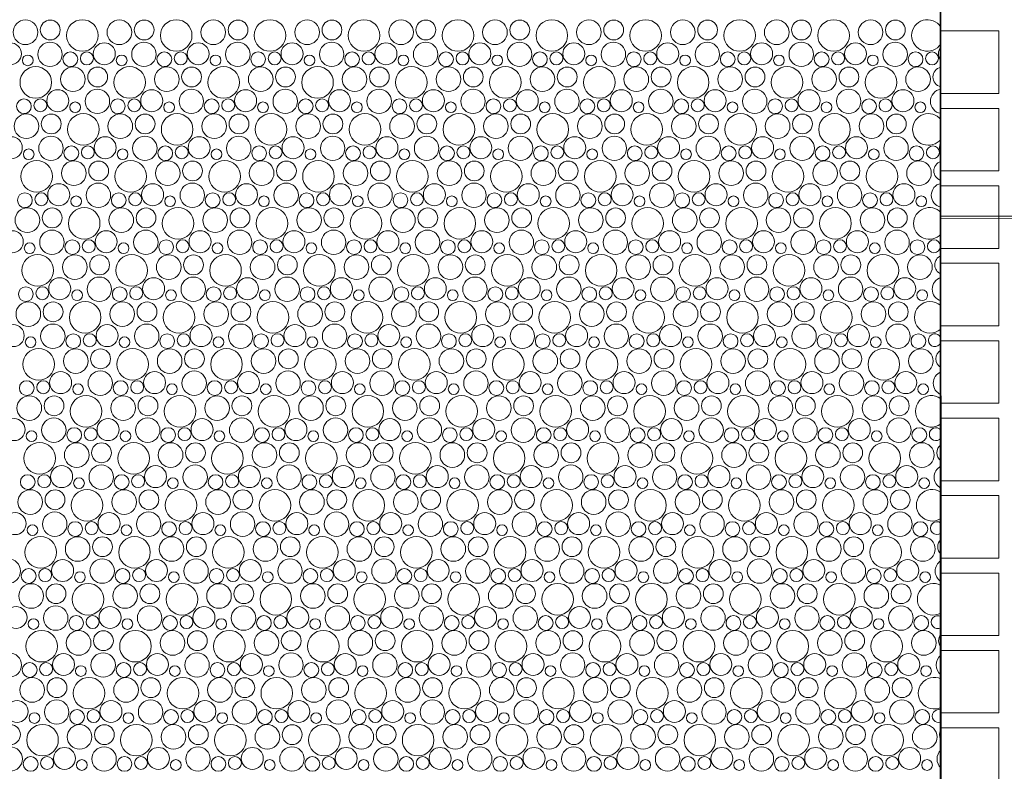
# Model space of a CAD drawing. Header units: metres. Extents: x -167 to 262, y -186 to 508.
# Tile 169 of 256: x 63.1 to 66.91, y 22.85 to 25.77. Entities that reach past the tile are written whole.
import ezdxf
from ezdxf.enums import TextEntityAlignment as Align

# ---------------------------------------------------------------- set-up
doc = ezdxf.new("R2010")
doc.units = ezdxf.units.M
doc.header["$MEASUREMENT"] = 0
doc.layers.add('60 Auffüllung', color=7, linetype='Continuous')
doc.layers.add('60 Stellplätze', color=7, linetype='Continuous')
doc.styles.add('ERSTELLTER_STIL_2', font='arial.ttf')

# ---------------------------------------------------------------- blocks, each defined once
blk = doc.blocks.new('*X54', base_point=(27236.1321, 33357.279))
at = {"layer": '60 Auffüllung', "color": 7, "linetype": 'Continuous', "lineweight": 18, "true_color": 0xefefef}
for centre, radius in [((63.1194, 25.7162), 0.0477), ((63.2154, 25.7251), 0.0384), ((63.3395, 25.7038), 0.0612), ((63.4831, 25.7162), 0.0477), ((63.5791, 25.7251), 0.0384), ((63.7032, 25.7038), 0.0612), ((63.8468, 25.7162), 0.0477), ((63.9428, 25.7251), 0.0384), ((64.0669, 25.7038), 0.0612), ((64.2105, 25.7162), 0.0477), ((64.3065, 25.7251), 0.0384), ((64.4306, 25.7038), 0.0612), ((64.5742, 25.7162), 0.0477), ((64.6702, 25.7251), 0.0384), ((64.7943, 25.7038), 0.0612), ((64.9379, 25.7162), 0.0477), ((65.0339, 25.7251), 0.0384), ((65.1581, 25.7038), 0.0612), ((65.3016, 25.7162), 0.0477), ((65.3977, 25.7251), 0.0384), ((65.5218, 25.7038), 0.0612), ((65.6653, 25.7162), 0.0477), ((65.7614, 25.7251), 0.0384), ((65.8855, 25.7038), 0.0612), ((66.029, 25.7162), 0.0477), ((66.1251, 25.7251), 0.0384), ((66.2492, 25.7038), 0.0612), ((66.3927, 25.7162), 0.0477), ((66.4888, 25.7251), 0.0384), ((63.0609, 25.6329), 0.0426), ((63.2144, 25.6307), 0.0473), ((63.4246, 25.6329), 0.0426), ((63.5781, 25.6307), 0.0473), ((63.7883, 25.6329), 0.0426), ((63.9418, 25.6307), 0.0473), ((64.152, 25.6329), 0.0426), ((64.3055, 25.6307), 0.0473), ((64.5157, 25.6329), 0.0426), ((64.6692, 25.6307), 0.0473), ((64.8794, 25.6329), 0.0426), ((65.0329, 25.6307), 0.0473), ((65.2432, 25.6329), 0.0426), ((65.3966, 25.6307), 0.0473), ((65.6069, 25.6329), 0.0426), ((65.7603, 25.6307), 0.0473), ((65.9706, 25.6329), 0.0426), ((66.124, 25.6307), 0.0473), ((66.3343, 25.6329), 0.0426), ((66.4878, 25.6307), 0.0473), ((63.1283, 25.6074), 0.0207), ((63.2934, 25.6116), 0.0286), ((63.3572, 25.6151), 0.0251), ((63.492, 25.6074), 0.0207), ((63.6571, 25.6116), 0.0286), ((63.721, 25.6151), 0.0251), ((63.8557, 25.6074), 0.0207), ((64.0208, 25.6116), 0.0286), ((64.0847, 25.6151), 0.0251), ((64.2194, 25.6074), 0.0207), ((64.3845, 25.6116), 0.0286), ((64.4484, 25.6151), 0.0251), ((64.5831, 25.6074), 0.0207), ((64.7482, 25.6116), 0.0286), ((64.8121, 25.6151), 0.0251), ((64.9468, 25.6074), 0.0207), ((65.112, 25.6116), 0.0286), ((65.1758, 25.6151), 0.0251), ((65.3105, 25.6074), 0.0207), ((65.4757, 25.6116), 0.0286), ((65.5395, 25.6151), 0.0251), ((65.6742, 25.6074), 0.0207), ((65.8394, 25.6116), 0.0286), ((65.9032, 25.6151), 0.0251), ((66.0379, 25.6074), 0.0207), ((66.2031, 25.6116), 0.0286), ((66.2669, 25.6151), 0.0251), ((66.4017, 25.6074), 0.0207), ((66.5668, 25.6116), 0.0286), ((66.6306, 25.6151), 0.0251), ((63.1595, 25.5218), 0.0612), ((63.3031, 25.5343), 0.0477), ((63.3991, 25.5431), 0.0384), ((63.5232, 25.5218), 0.0612), ((63.6668, 25.5343), 0.0477), ((63.7628, 25.5431), 0.0384), ((63.8869, 25.5218), 0.0612), ((64.0305, 25.5343), 0.0477), ((64.1265, 25.5431), 0.0384), ((64.2506, 25.5218), 0.0612), ((64.3942, 25.5343), 0.0477), ((64.4902, 25.5431), 0.0384), ((64.6143, 25.5218), 0.0612), ((64.7579, 25.5343), 0.0477), ((64.8539, 25.5431), 0.0384), ((64.9781, 25.5218), 0.0612), ((65.1216, 25.5343), 0.0477), ((65.2177, 25.5431), 0.0384), ((65.3418, 25.5218), 0.0612), ((65.4853, 25.5343), 0.0477), ((65.5814, 25.5431), 0.0384), ((65.7055, 25.5218), 0.0612), ((65.849, 25.5343), 0.0477), ((65.9451, 25.5431), 0.0384), ((66.0692, 25.5218), 0.0612), ((66.2127, 25.5343), 0.0477), ((66.3088, 25.5431), 0.0384), ((66.4329, 25.5218), 0.0612), ((66.5764, 25.5343), 0.0477), ((63.2446, 25.4509), 0.0426), ((63.3981, 25.4487), 0.0473), ((63.6083, 25.4509), 0.0426), ((63.7618, 25.4487), 0.0473), ((63.972, 25.4509), 0.0426), ((64.1255, 25.4487), 0.0473), ((64.3357, 25.4509), 0.0426), ((64.4892, 25.4487), 0.0473), ((64.6994, 25.4509), 0.0426), ((64.8529, 25.4487), 0.0473), ((65.0632, 25.4509), 0.0426), ((65.2166, 25.4487), 0.0473), ((65.4269, 25.4509), 0.0426), ((65.5803, 25.4487), 0.0473), ((65.7906, 25.4509), 0.0426), ((65.944, 25.4487), 0.0473), ((66.1543, 25.4509), 0.0426), ((66.3078, 25.4487), 0.0473), ((66.518, 25.4509), 0.0426), ((63.1134, 25.4296), 0.0286), ((63.1772, 25.4331), 0.0251), ((63.312, 25.4255), 0.0207), ((63.4771, 25.4296), 0.0286), ((63.541, 25.4331), 0.0251), ((63.6757, 25.4255), 0.0207), ((63.8408, 25.4296), 0.0286), ((63.9047, 25.4331), 0.0251), ((64.0394, 25.4255), 0.0207), ((64.2045, 25.4296), 0.0286), ((64.2684, 25.4331), 0.0251), ((64.4031, 25.4255), 0.0207), ((64.5682, 25.4296), 0.0286), ((64.6321, 25.4331), 0.0251), ((64.7668, 25.4255), 0.0207), ((64.932, 25.4296), 0.0286), ((64.9958, 25.4331), 0.0251), ((65.1305, 25.4255), 0.0207), ((65.2957, 25.4296), 0.0286), ((65.3595, 25.4331), 0.0251), ((65.4942, 25.4255), 0.0207), ((65.6594, 25.4296), 0.0286), ((65.7232, 25.4331), 0.0251), ((65.8579, 25.4255), 0.0207), ((66.0231, 25.4296), 0.0286), ((66.0869, 25.4331), 0.0251), ((66.2217, 25.4255), 0.0207), ((66.3868, 25.4296), 0.0286), ((66.4506, 25.4331), 0.0251), ((66.5854, 25.4255), 0.0207), ((63.1231, 25.3523), 0.0477), ((63.2191, 25.3611), 0.0384), ((63.3432, 25.3398), 0.0612), ((63.4868, 25.3523), 0.0477), ((63.5828, 25.3611), 0.0384), ((63.7069, 25.3398), 0.0612), ((63.8505, 25.3523), 0.0477), ((63.9465, 25.3611), 0.0384), ((64.0706, 25.3398), 0.0612), ((64.2142, 25.3523), 0.0477), ((64.3102, 25.3611), 0.0384), ((64.4343, 25.3398), 0.0612), ((64.5779, 25.3523), 0.0477), ((64.6739, 25.3611), 0.0384), ((64.7981, 25.3398), 0.0612), ((64.9416, 25.3523), 0.0477), ((65.0377, 25.3611), 0.0384), ((65.1618, 25.3398), 0.0612), ((65.3053, 25.3523), 0.0477), ((65.4014, 25.3611), 0.0384), ((65.5255, 25.3398), 0.0612), ((65.669, 25.3523), 0.0477), ((65.7651, 25.3611), 0.0384), ((65.8892, 25.3398), 0.0612), ((66.0327, 25.3523), 0.0477), ((66.1288, 25.3611), 0.0384), ((66.2529, 25.3398), 0.0612), ((66.3964, 25.3523), 0.0477), ((66.4925, 25.3611), 0.0384), ((63.0646, 25.2689), 0.0426), ((63.2181, 25.2667), 0.0473), ((63.4283, 25.2689), 0.0426), ((63.5818, 25.2667), 0.0473), ((63.792, 25.2689), 0.0426), ((63.9455, 25.2667), 0.0473), ((64.1557, 25.2689), 0.0426), ((64.3092, 25.2667), 0.0473), ((64.5194, 25.2689), 0.0426), ((64.6729, 25.2667), 0.0473), ((64.8832, 25.2689), 0.0426), ((65.0366, 25.2667), 0.0473), ((65.2469, 25.2689), 0.0426), ((65.4003, 25.2667), 0.0473), ((65.6106, 25.2689), 0.0426), ((65.764, 25.2667), 0.0473), ((65.9743, 25.2689), 0.0426), ((66.1278, 25.2667), 0.0473), ((66.338, 25.2689), 0.0426), ((66.4915, 25.2667), 0.0473), ((63.132, 25.2435), 0.0207), ((63.2971, 25.2476), 0.0286), ((63.361, 25.2511), 0.0251), ((63.4957, 25.2435), 0.0207), ((63.6608, 25.2476), 0.0286), ((63.7247, 25.2511), 0.0251), ((63.8594, 25.2435), 0.0207), ((64.0245, 25.2476), 0.0286), ((64.0884, 25.2511), 0.0251), ((64.2231, 25.2435), 0.0207), ((64.3882, 25.2476), 0.0286), ((64.4521, 25.2511), 0.0251), ((64.5868, 25.2435), 0.0207), ((64.752, 25.2476), 0.0286), ((64.8158, 25.2511), 0.0251), ((64.9505, 25.2435), 0.0207), ((65.1157, 25.2476), 0.0286), ((65.1795, 25.2511), 0.0251), ((65.3142, 25.2435), 0.0207), ((65.4794, 25.2476), 0.0286), ((65.5432, 25.2511), 0.0251), ((65.6779, 25.2435), 0.0207), ((65.8431, 25.2476), 0.0286), ((65.9069, 25.2511), 0.0251), ((66.0417, 25.2435), 0.0207), ((66.2068, 25.2476), 0.0286), ((66.2706, 25.2511), 0.0251), ((66.4054, 25.2435), 0.0207), ((66.5705, 25.2476), 0.0286), ((66.6343, 25.2511), 0.0251), ((63.1632, 25.1578), 0.0612), ((63.3068, 25.1703), 0.0477), ((63.4028, 25.1791), 0.0384), ((63.5269, 25.1578), 0.0612), ((63.6705, 25.1703), 0.0477), ((63.7665, 25.1791), 0.0384), ((63.8906, 25.1578), 0.0612), ((64.0342, 25.1703), 0.0477), ((64.1302, 25.1791), 0.0384), ((64.2543, 25.1578), 0.0612), ((64.3979, 25.1703), 0.0477), ((64.4939, 25.1791), 0.0384), ((64.6181, 25.1578), 0.0612), ((64.7616, 25.1703), 0.0477), ((64.8577, 25.1791), 0.0384), ((64.9818, 25.1578), 0.0612), ((65.1253, 25.1703), 0.0477), ((65.2214, 25.1791), 0.0384), ((65.3455, 25.1578), 0.0612), ((65.489, 25.1703), 0.0477), ((65.5851, 25.1791), 0.0384), ((65.7092, 25.1578), 0.0612), ((65.8527, 25.1703), 0.0477), ((65.9488, 25.1791), 0.0384), ((66.0729, 25.1578), 0.0612), ((66.2164, 25.1703), 0.0477), ((66.3125, 25.1791), 0.0384), ((66.4366, 25.1578), 0.0612), ((66.5802, 25.1703), 0.0477), ((63.4018, 25.0847), 0.0473), ((63.7655, 25.0847), 0.0473), ((64.1292, 25.0847), 0.0473), ((64.4929, 25.0847), 0.0473), ((64.8566, 25.0847), 0.0473), ((65.2203, 25.0847), 0.0473), ((65.584, 25.0847), 0.0473), ((65.9478, 25.0847), 0.0473), ((66.3115, 25.0847), 0.0473), ((63.1171, 25.0656), 0.0286), ((63.181, 25.0692), 0.0251), ((63.2483, 25.0869), 0.0426), ((63.4808, 25.0656), 0.0286), ((63.5447, 25.0692), 0.0251), ((63.612, 25.0869), 0.0426), ((63.8445, 25.0656), 0.0286), ((63.9084, 25.0692), 0.0251), ((63.9757, 25.0869), 0.0426), ((64.2082, 25.0656), 0.0286), ((64.2721, 25.0692), 0.0251), ((64.3394, 25.0869), 0.0426), ((64.572, 25.0656), 0.0286), ((64.6358, 25.0692), 0.0251), ((64.7032, 25.0869), 0.0426), ((64.9357, 25.0656), 0.0286), ((64.9995, 25.0692), 0.0251), ((65.0669, 25.0869), 0.0426), ((65.2994, 25.0656), 0.0286), ((65.3632, 25.0692), 0.0251), ((65.4306, 25.0869), 0.0426), ((65.6631, 25.0656), 0.0286), ((65.7269, 25.0692), 0.0251), ((65.7943, 25.0869), 0.0426), ((66.0268, 25.0656), 0.0286), ((66.0906, 25.0692), 0.0251), ((66.158, 25.0869), 0.0426), ((66.3905, 25.0656), 0.0286), ((66.4543, 25.0692), 0.0251), ((66.5217, 25.0869), 0.0426), ((63.3157, 25.0615), 0.0207), ((63.6794, 25.0615), 0.0207), ((64.0431, 25.0615), 0.0207), ((64.4068, 25.0615), 0.0207), ((64.7705, 25.0615), 0.0207), ((65.1342, 25.0615), 0.0207), ((65.4979, 25.0615), 0.0207), ((65.8617, 25.0615), 0.0207), ((66.2254, 25.0615), 0.0207), ((66.5891, 25.0615), 0.0207), ((63.1268, 24.9883), 0.0477), ((63.2228, 24.9971), 0.0384), ((63.3469, 24.9758), 0.0612), ((63.4905, 24.9883), 0.0477), ((63.5865, 24.9971), 0.0384), ((63.7106, 24.9758), 0.0612), ((63.8542, 24.9883), 0.0477), ((63.9502, 24.9971), 0.0384), ((64.0743, 24.9758), 0.0612), ((64.2179, 24.9883), 0.0477), ((64.3139, 24.9971), 0.0384), ((64.4381, 24.9758), 0.0612), ((64.5816, 24.9883), 0.0477), ((64.6777, 24.9971), 0.0384), ((64.8018, 24.9758), 0.0612), ((64.9453, 24.9883), 0.0477), ((65.0414, 24.9971), 0.0384), ((65.1655, 24.9758), 0.0612), ((65.309, 24.9883), 0.0477), ((65.4051, 24.9971), 0.0384), ((65.5292, 24.9758), 0.0612), ((65.6727, 24.9883), 0.0477), ((65.7688, 24.9971), 0.0384), ((65.8929, 24.9758), 0.0612), ((66.0364, 24.9883), 0.0477), ((66.1325, 24.9971), 0.0384), ((66.2566, 24.9758), 0.0612), ((66.4002, 24.9883), 0.0477), ((66.4962, 24.9971), 0.0384), ((63.0683, 24.9049), 0.0426), ((63.2218, 24.9027), 0.0473), ((63.432, 24.9049), 0.0426), ((63.5855, 24.9027), 0.0473), ((63.7957, 24.9049), 0.0426), ((63.9492, 24.9027), 0.0473), ((64.1594, 24.9049), 0.0426), ((64.3129, 24.9027), 0.0473), ((64.5232, 24.9049), 0.0426), ((64.6766, 24.9027), 0.0473), ((64.8869, 24.9049), 0.0426), ((65.0403, 24.9027), 0.0473), ((65.2506, 24.9049), 0.0426), ((65.404, 24.9027), 0.0473), ((65.6143, 24.9049), 0.0426), ((65.7678, 24.9027), 0.0473), ((65.978, 24.9049), 0.0426), ((66.1315, 24.9027), 0.0473), ((66.3417, 24.9049), 0.0426), ((66.4952, 24.9027), 0.0473), ((63.3008, 24.8836), 0.0286), ((63.3647, 24.8872), 0.0251), ((63.6645, 24.8836), 0.0286), ((63.7284, 24.8872), 0.0251), ((64.0282, 24.8836), 0.0286), ((64.0921, 24.8872), 0.0251), ((64.392, 24.8836), 0.0286), ((64.4558, 24.8872), 0.0251), ((64.7557, 24.8836), 0.0286), ((64.8195, 24.8872), 0.0251), ((65.1194, 24.8836), 0.0286), ((65.1832, 24.8872), 0.0251), ((65.4831, 24.8836), 0.0286), ((65.5469, 24.8872), 0.0251), ((65.8468, 24.8836), 0.0286), ((65.9106, 24.8872), 0.0251), ((66.2105, 24.8836), 0.0286), ((66.2743, 24.8872), 0.0251), ((66.5742, 24.8836), 0.0286), ((66.638, 24.8872), 0.0251), ((63.1357, 24.8795), 0.0207), ((63.4994, 24.8795), 0.0207), ((63.8631, 24.8795), 0.0207), ((64.2268, 24.8795), 0.0207), ((64.5905, 24.8795), 0.0207), ((64.9542, 24.8795), 0.0207), ((65.3179, 24.8795), 0.0207), ((65.6817, 24.8795), 0.0207), ((66.0454, 24.8795), 0.0207), ((66.4091, 24.8795), 0.0207), ((63.1669, 24.7938), 0.0612), ((63.3105, 24.8063), 0.0477), ((63.4065, 24.8151), 0.0384), ((63.5306, 24.7938), 0.0612), ((63.6742, 24.8063), 0.0477), ((63.7702, 24.8151), 0.0384), ((63.8943, 24.7938), 0.0612), ((64.0379, 24.8063), 0.0477), ((64.1339, 24.8151), 0.0384), ((64.2581, 24.7938), 0.0612), ((64.4016, 24.8063), 0.0477), ((64.4977, 24.8151), 0.0384), ((64.6218, 24.7938), 0.0612), ((64.7653, 24.8063), 0.0477), ((64.8614, 24.8151), 0.0384), ((64.9855, 24.7938), 0.0612), ((65.129, 24.8063), 0.0477), ((65.2251, 24.8151), 0.0384), ((65.3492, 24.7938), 0.0612), ((65.4927, 24.8063), 0.0477), ((65.5888, 24.8151), 0.0384), ((65.7129, 24.7938), 0.0612), ((65.8564, 24.8063), 0.0477), ((65.9525, 24.8151), 0.0384), ((66.0766, 24.7938), 0.0612), ((66.2202, 24.8063), 0.0477), ((66.3162, 24.8151), 0.0384), ((66.4403, 24.7938), 0.0612), ((66.5839, 24.8063), 0.0477), ((63.252, 24.7229), 0.0426), ((63.4055, 24.7207), 0.0473), ((63.6157, 24.7229), 0.0426), ((63.7692, 24.7207), 0.0473), ((63.9794, 24.7229), 0.0426), ((64.1329, 24.7207), 0.0473), ((64.3432, 24.7229), 0.0426), ((64.4966, 24.7207), 0.0473), ((64.7069, 24.7229), 0.0426), ((64.8603, 24.7207), 0.0473), ((65.0706, 24.7229), 0.0426), ((65.224, 24.7207), 0.0473), ((65.4343, 24.7229), 0.0426), ((65.5878, 24.7207), 0.0473), ((65.798, 24.7229), 0.0426), ((65.9515, 24.7207), 0.0473), ((66.1617, 24.7229), 0.0426), ((66.3152, 24.7207), 0.0473), ((66.5254, 24.7229), 0.0426), ((63.1208, 24.7016), 0.0286), ((63.1847, 24.7052), 0.0251), ((63.3194, 24.6975), 0.0207), ((63.4845, 24.7016), 0.0286), ((63.5484, 24.7052), 0.0251), ((63.6831, 24.6975), 0.0207), ((63.8482, 24.7016), 0.0286), ((63.9121, 24.7052), 0.0251), ((64.0468, 24.6975), 0.0207), ((64.212, 24.7016), 0.0286), ((64.2758, 24.7052), 0.0251), ((64.4105, 24.6975), 0.0207), ((64.5757, 24.7016), 0.0286), ((64.6395, 24.7052), 0.0251), ((64.7742, 24.6975), 0.0207), ((64.9394, 24.7016), 0.0286), ((65.0032, 24.7052), 0.0251), ((65.1379, 24.6975), 0.0207), ((65.3031, 24.7016), 0.0286), ((65.3669, 24.7052), 0.0251), ((65.5017, 24.6975), 0.0207), ((65.6668, 24.7016), 0.0286), ((65.7306, 24.7052), 0.0251), ((65.8654, 24.6975), 0.0207), ((66.0305, 24.7016), 0.0286), ((66.0943, 24.7052), 0.0251), ((66.2291, 24.6975), 0.0207), ((66.3942, 24.7016), 0.0286), ((66.458, 24.7052), 0.0251), ((66.5928, 24.6975), 0.0207), ((63.1305, 24.6243), 0.0477), ((63.2265, 24.6331), 0.0384), ((63.3506, 24.6118), 0.0612), ((63.4942, 24.6243), 0.0477), ((63.5902, 24.6331), 0.0384), ((63.7143, 24.6118), 0.0612), ((63.8579, 24.6243), 0.0477), ((63.9539, 24.6331), 0.0384), ((64.0781, 24.6118), 0.0612), ((64.2216, 24.6243), 0.0477), ((64.3177, 24.6331), 0.0384), ((64.4418, 24.6118), 0.0612), ((64.5853, 24.6243), 0.0477), ((64.6814, 24.6331), 0.0384), ((64.8055, 24.6118), 0.0612), ((64.949, 24.6243), 0.0477), ((65.0451, 24.6331), 0.0384), ((65.1692, 24.6118), 0.0612), ((65.3127, 24.6243), 0.0477), ((65.4088, 24.6331), 0.0384), ((65.5329, 24.6118), 0.0612), ((65.6764, 24.6243), 0.0477), ((65.7725, 24.6331), 0.0384), ((65.8966, 24.6118), 0.0612), ((66.0402, 24.6243), 0.0477), ((66.1362, 24.6331), 0.0384), ((66.2603, 24.6118), 0.0612), ((66.4039, 24.6243), 0.0477), ((66.4999, 24.6331), 0.0384), ((63.072, 24.5409), 0.0426), ((63.2255, 24.5387), 0.0473), ((63.4357, 24.5409), 0.0426), ((63.5892, 24.5387), 0.0473), ((63.7994, 24.5409), 0.0426), ((63.9529, 24.5387), 0.0473), ((64.1632, 24.5409), 0.0426), ((64.3166, 24.5387), 0.0473), ((64.5269, 24.5409), 0.0426), ((64.6803, 24.5387), 0.0473), ((64.8906, 24.5409), 0.0426), ((65.044, 24.5387), 0.0473), ((65.2543, 24.5409), 0.0426), ((65.4078, 24.5387), 0.0473), ((65.618, 24.5409), 0.0426), ((65.7715, 24.5387), 0.0473), ((65.9817, 24.5409), 0.0426), ((66.1352, 24.5387), 0.0473), ((66.3454, 24.5409), 0.0426), ((66.4989, 24.5387), 0.0473), ((63.1394, 24.5155), 0.0207), ((63.3045, 24.5196), 0.0286), ((63.3684, 24.5232), 0.0251), ((63.5031, 24.5155), 0.0207), ((63.6682, 24.5196), 0.0286), ((63.7321, 24.5232), 0.0251), ((63.8668, 24.5155), 0.0207), ((64.032, 24.5196), 0.0286), ((64.0958, 24.5232), 0.0251), ((64.2305, 24.5155), 0.0207), ((64.3957, 24.5196), 0.0286), ((64.4595, 24.5232), 0.0251), ((64.5942, 24.5155), 0.0207), ((64.7594, 24.5196), 0.0286), ((64.8232, 24.5232), 0.0251), ((64.9579, 24.5155), 0.0207), ((65.1231, 24.5196), 0.0286), ((65.1869, 24.5232), 0.0251), ((65.3217, 24.5155), 0.0207), ((65.4868, 24.5196), 0.0286), ((65.5506, 24.5232), 0.0251), ((65.6854, 24.5155), 0.0207), ((65.8505, 24.5196), 0.0286), ((65.9143, 24.5232), 0.0251), ((66.0491, 24.5155), 0.0207), ((66.2142, 24.5196), 0.0286), ((66.278, 24.5232), 0.0251), ((66.4128, 24.5155), 0.0207), ((66.5779, 24.5196), 0.0286), ((63.1706, 24.4298), 0.0612), ((63.3142, 24.4423), 0.0477), ((63.4102, 24.4511), 0.0384), ((63.5343, 24.4298), 0.0612), ((63.6779, 24.4423), 0.0477), ((63.7739, 24.4511), 0.0384), ((63.8981, 24.4298), 0.0612), ((64.0416, 24.4423), 0.0477), ((64.1377, 24.4511), 0.0384), ((64.2618, 24.4298), 0.0612), ((64.4053, 24.4423), 0.0477), ((64.5014, 24.4511), 0.0384), ((64.6255, 24.4298), 0.0612), ((64.769, 24.4423), 0.0477), ((64.8651, 24.4511), 0.0384), ((64.9892, 24.4298), 0.0612), ((65.1327, 24.4423), 0.0477), ((65.2288, 24.4511), 0.0384), ((65.3529, 24.4298), 0.0612), ((65.4964, 24.4423), 0.0477), ((65.5925, 24.4511), 0.0384), ((65.7166, 24.4298), 0.0612), ((65.8602, 24.4423), 0.0477), ((65.9562, 24.4511), 0.0384), ((66.0803, 24.4298), 0.0612), ((66.2239, 24.4423), 0.0477), ((66.3199, 24.4511), 0.0384), ((66.444, 24.4298), 0.0612), ((66.5876, 24.4423), 0.0477), ((63.2557, 24.3589), 0.0426), ((63.4092, 24.3567), 0.0473), ((63.6194, 24.3589), 0.0426), ((63.7729, 24.3567), 0.0473), ((63.9832, 24.3589), 0.0426), ((64.1366, 24.3567), 0.0473), ((64.3469, 24.3589), 0.0426), ((64.5003, 24.3567), 0.0473), ((64.7106, 24.3589), 0.0426), ((64.864, 24.3567), 0.0473), ((65.0743, 24.3589), 0.0426), ((65.2278, 24.3567), 0.0473), ((65.438, 24.3589), 0.0426), ((65.5915, 24.3567), 0.0473), ((65.8017, 24.3589), 0.0426), ((65.9552, 24.3567), 0.0473), ((66.1654, 24.3589), 0.0426), ((66.3189, 24.3567), 0.0473), ((66.5291, 24.3589), 0.0426), ((63.1245, 24.3376), 0.0286), ((63.1884, 24.3412), 0.0251), ((63.3231, 24.3335), 0.0207), ((63.4882, 24.3376), 0.0286), ((63.5521, 24.3412), 0.0251), ((63.6868, 24.3335), 0.0207), ((63.852, 24.3376), 0.0286), ((63.9158, 24.3412), 0.0251), ((64.0505, 24.3335), 0.0207), ((64.2157, 24.3376), 0.0286), ((64.2795, 24.3412), 0.0251), ((64.4142, 24.3335), 0.0207), ((64.5794, 24.3376), 0.0286), ((64.6432, 24.3412), 0.0251), ((64.7779, 24.3335), 0.0207), ((64.9431, 24.3376), 0.0286), ((65.0069, 24.3412), 0.0251), ((65.1417, 24.3335), 0.0207), ((65.3068, 24.3376), 0.0286), ((65.3706, 24.3412), 0.0251), ((65.5054, 24.3335), 0.0207), ((65.6705, 24.3376), 0.0286), ((65.7343, 24.3412), 0.0251), ((65.8691, 24.3335), 0.0207), ((66.0342, 24.3376), 0.0286), ((66.098, 24.3412), 0.0251), ((66.2328, 24.3335), 0.0207), ((66.3979, 24.3376), 0.0286), ((66.4617, 24.3412), 0.0251), ((66.5965, 24.3335), 0.0207), ((63.1342, 24.2603), 0.0477), ((63.2302, 24.2691), 0.0384), ((63.3543, 24.2478), 0.0612), ((63.4979, 24.2603), 0.0477), ((63.5939, 24.2691), 0.0384), ((63.7181, 24.2478), 0.0612), ((63.8616, 24.2603), 0.0477), ((63.9577, 24.2691), 0.0384), ((64.0818, 24.2478), 0.0612), ((64.2253, 24.2603), 0.0477), ((64.3214, 24.2691), 0.0384), ((64.4455, 24.2478), 0.0612), ((64.589, 24.2603), 0.0477), ((64.6851, 24.2691), 0.0384), ((64.8092, 24.2478), 0.0612), ((64.9527, 24.2603), 0.0477), ((65.0488, 24.2691), 0.0384), ((65.1729, 24.2478), 0.0612), ((65.3164, 24.2603), 0.0477), ((65.4125, 24.2691), 0.0384), ((65.5366, 24.2478), 0.0612), ((65.6802, 24.2603), 0.0477), ((65.7762, 24.2691), 0.0384), ((65.9003, 24.2478), 0.0612), ((66.0439, 24.2603), 0.0477), ((66.1399, 24.2691), 0.0384), ((66.264, 24.2478), 0.0612), ((66.4076, 24.2603), 0.0477), ((66.5036, 24.2691), 0.0384), ((63.0757, 24.1769), 0.0426), ((63.2292, 24.1747), 0.0473), ((63.4394, 24.1769), 0.0426), ((63.5929, 24.1747), 0.0473), ((63.8032, 24.1769), 0.0426), ((63.9566, 24.1747), 0.0473), ((64.1669, 24.1769), 0.0426), ((64.3203, 24.1747), 0.0473), ((64.5306, 24.1769), 0.0426), ((64.684, 24.1747), 0.0473), ((64.8943, 24.1769), 0.0426), ((65.0478, 24.1747), 0.0473), ((65.258, 24.1769), 0.0426), ((65.4115, 24.1747), 0.0473), ((65.6217, 24.1769), 0.0426), ((65.7752, 24.1747), 0.0473), ((65.9854, 24.1769), 0.0426), ((66.1389, 24.1747), 0.0473), ((66.3491, 24.1769), 0.0426), ((66.5026, 24.1747), 0.0473), ((63.3082, 24.1556), 0.0286), ((63.3721, 24.1592), 0.0251), ((63.672, 24.1556), 0.0286), ((63.7358, 24.1592), 0.0251), ((64.0357, 24.1556), 0.0286), ((64.0995, 24.1592), 0.0251), ((64.3994, 24.1556), 0.0286), ((64.4632, 24.1592), 0.0251), ((64.7631, 24.1556), 0.0286), ((64.8269, 24.1592), 0.0251), ((65.1268, 24.1556), 0.0286), ((65.1906, 24.1592), 0.0251), ((65.4905, 24.1556), 0.0286), ((65.5543, 24.1592), 0.0251), ((65.8542, 24.1556), 0.0286), ((65.918, 24.1592), 0.0251), ((66.2179, 24.1556), 0.0286), ((66.2817, 24.1592), 0.0251), ((66.5816, 24.1556), 0.0286), ((63.1431, 24.1515), 0.0207), ((63.5068, 24.1515), 0.0207), ((63.8705, 24.1515), 0.0207), ((64.2342, 24.1515), 0.0207), ((64.5979, 24.1515), 0.0207), ((64.9617, 24.1515), 0.0207), ((65.3254, 24.1515), 0.0207), ((65.6891, 24.1515), 0.0207), ((66.0528, 24.1515), 0.0207), ((66.4165, 24.1515), 0.0207), ((63.1743, 24.0658), 0.0612), ((63.3179, 24.0783), 0.0477), ((63.4139, 24.0871), 0.0384), ((63.5381, 24.0658), 0.0612), ((63.6816, 24.0783), 0.0477), ((63.7777, 24.0871), 0.0384), ((63.9018, 24.0658), 0.0612), ((64.0453, 24.0783), 0.0477), ((64.1414, 24.0871), 0.0384), ((64.2655, 24.0658), 0.0612), ((64.409, 24.0783), 0.0477), ((64.5051, 24.0871), 0.0384), ((64.6292, 24.0658), 0.0612), ((64.7727, 24.0783), 0.0477), ((64.8688, 24.0871), 0.0384), ((64.9929, 24.0658), 0.0612), ((65.1364, 24.0783), 0.0477), ((65.2325, 24.0871), 0.0384), ((65.3566, 24.0658), 0.0612), ((65.5002, 24.0783), 0.0477), ((65.5962, 24.0871), 0.0384), ((65.7203, 24.0658), 0.0612), ((65.8639, 24.0783), 0.0477), ((65.9599, 24.0871), 0.0384), ((66.084, 24.0658), 0.0612), ((66.2276, 24.0783), 0.0477), ((66.3236, 24.0871), 0.0384), ((66.4477, 24.0658), 0.0612), ((66.5913, 24.0783), 0.0477), ((63.2594, 23.9949), 0.0426), ((63.4129, 23.9927), 0.0473), ((63.6232, 23.9949), 0.0426), ((63.7766, 23.9927), 0.0473), ((63.9869, 23.9949), 0.0426), ((64.1403, 23.9927), 0.0473), ((64.3506, 23.9949), 0.0426), ((64.504, 23.9927), 0.0473), ((64.7143, 23.9949), 0.0426), ((64.8678, 23.9927), 0.0473), ((65.078, 23.9949), 0.0426), ((65.2315, 23.9927), 0.0473), ((65.4417, 23.9949), 0.0426), ((65.5952, 23.9927), 0.0473), ((65.8054, 23.9949), 0.0426), ((65.9589, 23.9927), 0.0473), ((66.1691, 23.9949), 0.0426), ((66.3226, 23.9927), 0.0473), ((66.5328, 23.9949), 0.0426), ((63.1282, 23.9736), 0.0286), ((63.1921, 23.9772), 0.0251), ((63.3268, 23.9695), 0.0207), ((63.492, 23.9736), 0.0286), ((63.5558, 23.9772), 0.0251), ((63.6905, 23.9695), 0.0207), ((63.8557, 23.9736), 0.0286), ((63.9195, 23.9772), 0.0251), ((64.0542, 23.9695), 0.0207), ((64.2194, 23.9736), 0.0286), ((64.2832, 23.9772), 0.0251), ((64.4179, 23.9695), 0.0207), ((64.5831, 23.9736), 0.0286), ((64.6469, 23.9772), 0.0251), ((64.7817, 23.9695), 0.0207), ((64.9468, 23.9736), 0.0286), ((65.0106, 23.9772), 0.0251), ((65.1454, 23.9695), 0.0207), ((65.3105, 23.9736), 0.0286), ((65.3743, 23.9772), 0.0251), ((65.5091, 23.9695), 0.0207), ((65.6742, 23.9736), 0.0286), ((65.738, 23.9772), 0.0251), ((65.8728, 23.9695), 0.0207), ((66.0379, 23.9736), 0.0286), ((66.1017, 23.9772), 0.0251), ((66.2365, 23.9695), 0.0207), ((66.4016, 23.9736), 0.0286), ((66.4654, 23.9772), 0.0251), ((66.6002, 23.9695), 0.0207), ((63.1379, 23.8963), 0.0477), ((63.2339, 23.9051), 0.0384), ((63.3581, 23.8838), 0.0612), ((63.5016, 23.8963), 0.0477), ((63.5977, 23.9051), 0.0384), ((63.7218, 23.8838), 0.0612), ((63.8653, 23.8963), 0.0477), ((63.9614, 23.9051), 0.0384), ((64.0855, 23.8838), 0.0612), ((64.229, 23.8963), 0.0477), ((64.3251, 23.9051), 0.0384), ((64.4492, 23.8838), 0.0612), ((64.5927, 23.8963), 0.0477), ((64.6888, 23.9051), 0.0384), ((64.8129, 23.8838), 0.0612), ((64.9564, 23.8963), 0.0477), ((65.0525, 23.9051), 0.0384), ((65.1766, 23.8838), 0.0612), ((65.3202, 23.8963), 0.0477), ((65.4162, 23.9051), 0.0384), ((65.5403, 23.8838), 0.0612), ((65.6839, 23.8963), 0.0477), ((65.7799, 23.9051), 0.0384), ((65.904, 23.8838), 0.0612), ((66.0476, 23.8963), 0.0477), ((66.1436, 23.9051), 0.0384), ((66.2677, 23.8838), 0.0612), ((66.4113, 23.8963), 0.0477), ((66.5073, 23.9051), 0.0384), ((63.0794, 23.8129), 0.0426), ((63.2329, 23.8107), 0.0473), ((63.4432, 23.8129), 0.0426), ((63.5966, 23.8107), 0.0473), ((63.8069, 23.8129), 0.0426), ((63.9603, 23.8107), 0.0473), ((64.1706, 23.8129), 0.0426), ((64.324, 23.8107), 0.0473), ((64.5343, 23.8129), 0.0426), ((64.6878, 23.8107), 0.0473), ((64.898, 23.8129), 0.0426), ((65.0515, 23.8107), 0.0473), ((65.2617, 23.8129), 0.0426), ((65.4152, 23.8107), 0.0473), ((65.6254, 23.8129), 0.0426), ((65.7789, 23.8107), 0.0473), ((65.9891, 23.8129), 0.0426), ((66.1426, 23.8107), 0.0473), ((66.3528, 23.8129), 0.0426), ((66.5063, 23.8107), 0.0473), ((63.1468, 23.7875), 0.0207), ((63.312, 23.7916), 0.0286), ((63.3758, 23.7952), 0.0251), ((63.5105, 23.7875), 0.0207), ((63.6757, 23.7916), 0.0286), ((63.7395, 23.7952), 0.0251), ((63.8742, 23.7875), 0.0207), ((64.0394, 23.7916), 0.0286), ((64.1032, 23.7952), 0.0251), ((64.2379, 23.7875), 0.0207), ((64.4031, 23.7916), 0.0286), ((64.4669, 23.7952), 0.0251), ((64.6017, 23.7875), 0.0207), ((64.7668, 23.7916), 0.0286), ((64.8306, 23.7952), 0.0251), ((64.9654, 23.7875), 0.0207), ((65.1305, 23.7916), 0.0286), ((65.1943, 23.7952), 0.0251), ((65.3291, 23.7875), 0.0207), ((65.4942, 23.7916), 0.0286), ((65.558, 23.7952), 0.0251), ((65.6928, 23.7875), 0.0207), ((65.8579, 23.7916), 0.0286), ((65.9217, 23.7952), 0.0251), ((66.0565, 23.7875), 0.0207), ((66.2216, 23.7916), 0.0286), ((66.2854, 23.7952), 0.0251), ((66.4202, 23.7875), 0.0207), ((66.5853, 23.7916), 0.0286), ((63.1781, 23.7018), 0.0612), ((63.3216, 23.7143), 0.0477), ((63.4177, 23.7231), 0.0384), ((63.5418, 23.7018), 0.0612), ((63.6853, 23.7143), 0.0477), ((63.7814, 23.7231), 0.0384), ((63.9055, 23.7018), 0.0612), ((64.049, 23.7143), 0.0477), ((64.1451, 23.7231), 0.0384), ((64.2692, 23.7018), 0.0612), ((64.4127, 23.7143), 0.0477), ((64.5088, 23.7231), 0.0384), ((64.6329, 23.7018), 0.0612), ((64.7764, 23.7143), 0.0477), ((64.8725, 23.7231), 0.0384), ((64.9966, 23.7018), 0.0612), ((65.1402, 23.7143), 0.0477), ((65.2362, 23.7231), 0.0384), ((65.3603, 23.7018), 0.0612), ((65.5039, 23.7143), 0.0477), ((65.5999, 23.7231), 0.0384), ((65.724, 23.7018), 0.0612), ((65.8676, 23.7143), 0.0477), ((65.9636, 23.7231), 0.0384), ((66.0877, 23.7018), 0.0612), ((66.2313, 23.7143), 0.0477), ((66.3273, 23.7231), 0.0384), ((66.4514, 23.7018), 0.0612), ((66.595, 23.7143), 0.0477), ((63.0529, 23.6287), 0.0473), ((63.2632, 23.6309), 0.0426), ((63.4166, 23.6287), 0.0473), ((63.6269, 23.6309), 0.0426), ((63.7803, 23.6287), 0.0473), ((63.9906, 23.6309), 0.0426), ((64.144, 23.6287), 0.0473), ((64.3543, 23.6309), 0.0426), ((64.5078, 23.6287), 0.0473), ((64.718, 23.6309), 0.0426), ((64.8715, 23.6287), 0.0473), ((65.0817, 23.6309), 0.0426), ((65.2352, 23.6287), 0.0473), ((65.4454, 23.6309), 0.0426), ((65.5989, 23.6287), 0.0473), ((65.8091, 23.6309), 0.0426), ((65.9626, 23.6287), 0.0473), ((66.1728, 23.6309), 0.0426), ((66.3263, 23.6287), 0.0473), ((66.5365, 23.6309), 0.0426), ((63.132, 23.6096), 0.0286), ((63.1958, 23.6132), 0.0251), ((63.3305, 23.6055), 0.0207), ((63.4957, 23.6096), 0.0286), ((63.5595, 23.6132), 0.0251), ((63.6942, 23.6055), 0.0207), ((63.8594, 23.6096), 0.0286), ((63.9232, 23.6132), 0.0251), ((64.0579, 23.6055), 0.0207), ((64.2231, 23.6096), 0.0286), ((64.2869, 23.6132), 0.0251), ((64.4217, 23.6055), 0.0207), ((64.5868, 23.6096), 0.0286), ((64.6506, 23.6132), 0.0251), ((64.7854, 23.6055), 0.0207), ((64.9505, 23.6096), 0.0286), ((65.0143, 23.6132), 0.0251), ((65.1491, 23.6055), 0.0207), ((65.3142, 23.6096), 0.0286), ((65.378, 23.6132), 0.0251), ((65.5128, 23.6055), 0.0207), ((65.6779, 23.6096), 0.0286), ((65.7417, 23.6132), 0.0251), ((65.8765, 23.6055), 0.0207), ((66.0416, 23.6096), 0.0286), ((66.1054, 23.6132), 0.0251), ((66.2402, 23.6055), 0.0207), ((66.4053, 23.6096), 0.0286), ((66.4692, 23.6132), 0.0251), ((66.6039, 23.6055), 0.0207), ((63.1416, 23.5323), 0.0477), ((63.2377, 23.5411), 0.0384), ((63.3618, 23.5198), 0.0612), ((63.5053, 23.5323), 0.0477), ((63.6014, 23.5411), 0.0384), ((63.7255, 23.5198), 0.0612), ((63.869, 23.5323), 0.0477), ((63.9651, 23.5411), 0.0384), ((64.0892, 23.5198), 0.0612), ((64.2327, 23.5323), 0.0477), ((64.3288, 23.5411), 0.0384), ((64.4529, 23.5198), 0.0612), ((64.5964, 23.5323), 0.0477), ((64.6925, 23.5411), 0.0384), ((64.8166, 23.5198), 0.0612), ((64.9602, 23.5323), 0.0477), ((65.0562, 23.5411), 0.0384), ((65.1803, 23.5198), 0.0612), ((65.3239, 23.5323), 0.0477), ((65.4199, 23.5411), 0.0384), ((65.544, 23.5198), 0.0612), ((65.6876, 23.5323), 0.0477), ((65.7836, 23.5411), 0.0384), ((65.9077, 23.5198), 0.0612), ((66.0513, 23.5323), 0.0477), ((66.1473, 23.5411), 0.0384), ((66.2714, 23.5198), 0.0612), ((66.415, 23.5323), 0.0477), ((66.511, 23.5411), 0.0384), ((63.0832, 23.4489), 0.0426), ((63.2366, 23.4467), 0.0473), ((63.4469, 23.4489), 0.0426), ((63.6003, 23.4467), 0.0473), ((63.8106, 23.4489), 0.0426), ((63.964, 23.4467), 0.0473), ((64.1743, 23.4489), 0.0426), ((64.3278, 23.4467), 0.0473), ((64.538, 23.4489), 0.0426), ((64.6915, 23.4467), 0.0473), ((64.9017, 23.4489), 0.0426), ((65.0552, 23.4467), 0.0473), ((65.2654, 23.4489), 0.0426), ((65.4189, 23.4467), 0.0473), ((65.6291, 23.4489), 0.0426), ((65.7826, 23.4467), 0.0473), ((65.9928, 23.4489), 0.0426), ((66.1463, 23.4467), 0.0473), ((66.3565, 23.4489), 0.0426), ((66.51, 23.4467), 0.0473), ((63.3157, 23.4276), 0.0286), ((63.3795, 23.4312), 0.0251), ((63.6794, 23.4276), 0.0286), ((63.7432, 23.4312), 0.0251), ((64.0431, 23.4276), 0.0286), ((64.1069, 23.4312), 0.0251), ((64.4068, 23.4276), 0.0286), ((64.4706, 23.4312), 0.0251), ((64.7705, 23.4276), 0.0286), ((64.8343, 23.4312), 0.0251), ((65.1342, 23.4276), 0.0286), ((65.198, 23.4312), 0.0251), ((65.4979, 23.4276), 0.0286), ((65.5617, 23.4312), 0.0251), ((65.8616, 23.4276), 0.0286), ((65.9254, 23.4312), 0.0251), ((66.2253, 23.4276), 0.0286), ((66.2892, 23.4312), 0.0251), ((66.589, 23.4276), 0.0286), ((63.1505, 23.4235), 0.0207), ((63.5142, 23.4235), 0.0207), ((63.8779, 23.4235), 0.0207), ((64.2417, 23.4235), 0.0207), ((64.6054, 23.4235), 0.0207), ((64.9691, 23.4235), 0.0207), ((65.3328, 23.4235), 0.0207), ((65.6965, 23.4235), 0.0207), ((66.0602, 23.4235), 0.0207), ((66.4239, 23.4235), 0.0207), ((63.1818, 23.3378), 0.0612), ((63.3253, 23.3503), 0.0477), ((63.4214, 23.3591), 0.0384), ((63.5455, 23.3378), 0.0612), ((63.689, 23.3503), 0.0477), ((63.7851, 23.3591), 0.0384), ((63.9092, 23.3378), 0.0612), ((64.0527, 23.3503), 0.0477), ((64.1488, 23.3591), 0.0384), ((64.2729, 23.3378), 0.0612), ((64.4164, 23.3503), 0.0477), ((64.5125, 23.3591), 0.0384), ((64.6366, 23.3378), 0.0612), ((64.7802, 23.3503), 0.0477), ((64.8762, 23.3591), 0.0384), ((65.0003, 23.3378), 0.0612), ((65.1439, 23.3503), 0.0477), ((65.2399, 23.3591), 0.0384), ((65.364, 23.3378), 0.0612), ((65.5076, 23.3503), 0.0477), ((65.6036, 23.3591), 0.0384), ((65.7277, 23.3378), 0.0612), ((65.8713, 23.3503), 0.0477), ((65.9673, 23.3591), 0.0384), ((66.0914, 23.3378), 0.0612), ((66.235, 23.3503), 0.0477), ((66.331, 23.3591), 0.0384), ((66.4551, 23.3378), 0.0612), ((66.5987, 23.3503), 0.0477), ((63.0566, 23.2648), 0.0473), ((63.2669, 23.2669), 0.0426), ((63.4203, 23.2648), 0.0473), ((63.6306, 23.2669), 0.0426), ((63.784, 23.2648), 0.0473), ((63.9943, 23.2669), 0.0426), ((64.1478, 23.2648), 0.0473), ((64.358, 23.2669), 0.0426), ((64.5115, 23.2648), 0.0473), ((64.7217, 23.2669), 0.0426), ((64.8752, 23.2648), 0.0473), ((65.0854, 23.2669), 0.0426), ((65.2389, 23.2648), 0.0473), ((65.4491, 23.2669), 0.0426), ((65.6026, 23.2648), 0.0473), ((65.8128, 23.2669), 0.0426), ((65.9663, 23.2648), 0.0473), ((66.1765, 23.2669), 0.0426), ((66.33, 23.2648), 0.0473), ((66.5402, 23.2669), 0.0426), ((63.1357, 23.2456), 0.0286), ((63.1995, 23.2492), 0.0251), ((63.4994, 23.2456), 0.0286), ((63.5632, 23.2492), 0.0251), ((63.8631, 23.2456), 0.0286), ((63.9269, 23.2492), 0.0251), ((64.2268, 23.2456), 0.0286), ((64.2906, 23.2492), 0.0251), ((64.5905, 23.2456), 0.0286), ((64.6543, 23.2492), 0.0251), ((64.9542, 23.2456), 0.0286), ((65.018, 23.2492), 0.0251), ((65.3179, 23.2456), 0.0286), ((65.3817, 23.2492), 0.0251), ((65.6816, 23.2456), 0.0286), ((65.7454, 23.2492), 0.0251), ((66.0453, 23.2456), 0.0286), ((66.1092, 23.2492), 0.0251), ((66.409, 23.2456), 0.0286), ((66.4729, 23.2492), 0.0251), ((63.3342, 23.2415), 0.0207), ((63.6979, 23.2415), 0.0207), ((64.0617, 23.2415), 0.0207), ((64.4254, 23.2415), 0.0207), ((64.7891, 23.2415), 0.0207), ((65.1528, 23.2415), 0.0207), ((65.5165, 23.2415), 0.0207), ((65.8802, 23.2415), 0.0207), ((66.2439, 23.2415), 0.0207), ((66.6076, 23.2415), 0.0207), ((63.1453, 23.1683), 0.0477), ((63.2414, 23.1771), 0.0384), ((63.3655, 23.1558), 0.0612), ((63.509, 23.1683), 0.0477), ((63.6051, 23.1771), 0.0384), ((63.7292, 23.1558), 0.0612), ((63.8727, 23.1683), 0.0477), ((63.9688, 23.1771), 0.0384), ((64.0929, 23.1558), 0.0612), ((64.2364, 23.1683), 0.0477), ((64.3325, 23.1771), 0.0384), ((64.4566, 23.1558), 0.0612), ((64.6002, 23.1683), 0.0477), ((64.6962, 23.1771), 0.0384), ((64.8203, 23.1558), 0.0612), ((64.9639, 23.1683), 0.0477), ((65.0599, 23.1771), 0.0384), ((65.184, 23.1558), 0.0612), ((65.3276, 23.1683), 0.0477), ((65.4236, 23.1771), 0.0384), ((65.5477, 23.1558), 0.0612), ((65.6913, 23.1683), 0.0477), ((65.7873, 23.1771), 0.0384), ((65.9114, 23.1558), 0.0612), ((66.055, 23.1683), 0.0477), ((66.151, 23.1771), 0.0384), ((66.2751, 23.1558), 0.0612), ((66.4187, 23.1683), 0.0477), ((66.5147, 23.1771), 0.0384), ((63.0869, 23.0849), 0.0426), ((63.2403, 23.0828), 0.0473), ((63.4506, 23.0849), 0.0426), ((63.604, 23.0828), 0.0473), ((63.8143, 23.0849), 0.0426), ((63.9678, 23.0828), 0.0473), ((64.178, 23.0849), 0.0426), ((64.3315, 23.0828), 0.0473), ((64.5417, 23.0849), 0.0426), ((64.6952, 23.0828), 0.0473), ((64.9054, 23.0849), 0.0426), ((65.0589, 23.0828), 0.0473), ((65.2691, 23.0849), 0.0426), ((65.4226, 23.0828), 0.0473), ((65.6328, 23.0849), 0.0426), ((65.7863, 23.0828), 0.0473), ((65.9965, 23.0849), 0.0426), ((66.15, 23.0828), 0.0473), ((66.3602, 23.0849), 0.0426), ((66.5137, 23.0828), 0.0473), ((63.1542, 23.0595), 0.0207), ((63.3194, 23.0636), 0.0286), ((63.3832, 23.0672), 0.0251), ((63.5179, 23.0595), 0.0207), ((63.6831, 23.0636), 0.0286), ((63.7469, 23.0672), 0.0251), ((63.8817, 23.0595), 0.0207), ((64.0468, 23.0636), 0.0286), ((64.1106, 23.0672), 0.0251), ((64.2454, 23.0595), 0.0207), ((64.4105, 23.0636), 0.0286), ((64.4743, 23.0672), 0.0251), ((64.6091, 23.0595), 0.0207), ((64.7742, 23.0636), 0.0286), ((64.838, 23.0672), 0.0251), ((64.9728, 23.0595), 0.0207), ((65.1379, 23.0636), 0.0286), ((65.2017, 23.0672), 0.0251), ((65.3365, 23.0595), 0.0207), ((65.5016, 23.0636), 0.0286), ((65.5654, 23.0672), 0.0251), ((65.7002, 23.0595), 0.0207), ((65.8653, 23.0636), 0.0286), ((65.9292, 23.0672), 0.0251), ((66.0639, 23.0595), 0.0207), ((66.229, 23.0636), 0.0286), ((66.2929, 23.0672), 0.0251), ((66.4276, 23.0595), 0.0207), ((66.5927, 23.0636), 0.0286), ((63.1855, 22.9738), 0.0612), ((63.329, 22.9863), 0.0477), ((63.5492, 22.9738), 0.0612), ((63.6927, 22.9863), 0.0477), ((63.9129, 22.9738), 0.0612), ((64.0564, 22.9863), 0.0477), ((64.2766, 22.9738), 0.0612), ((64.4202, 22.9863), 0.0477), ((64.6403, 22.9738), 0.0612), ((64.7839, 22.9863), 0.0477), ((65.004, 22.9738), 0.0612), ((65.1476, 22.9863), 0.0477), ((65.3677, 22.9738), 0.0612), ((65.5113, 22.9863), 0.0477), ((65.7314, 22.9738), 0.0612), ((65.875, 22.9863), 0.0477), ((66.0951, 22.9738), 0.0612), ((66.2387, 22.9863), 0.0477), ((66.4588, 22.9738), 0.0612), ((66.6024, 22.9863), 0.0477), ((63.0614, 22.9951), 0.0384), ((63.4251, 22.9951), 0.0384), ((63.7888, 22.9951), 0.0384), ((64.1525, 22.9951), 0.0384), ((64.5162, 22.9951), 0.0384), ((64.8799, 22.9951), 0.0384), ((65.2436, 22.9951), 0.0384), ((65.6073, 22.9951), 0.0384), ((65.971, 22.9951), 0.0384), ((66.3347, 22.9951), 0.0384), ((63.0603, 22.9008), 0.0473), ((63.2706, 22.9029), 0.0426), ((63.424, 22.9008), 0.0473), ((63.6343, 22.9029), 0.0426), ((63.7878, 22.9008), 0.0473), ((63.998, 22.9029), 0.0426), ((64.1515, 22.9008), 0.0473), ((64.3617, 22.9029), 0.0426), ((64.5152, 22.9008), 0.0473), ((64.7254, 22.9029), 0.0426), ((64.8789, 22.9008), 0.0473), ((65.0891, 22.9029), 0.0426), ((65.2426, 22.9008), 0.0473), ((65.4528, 22.9029), 0.0426), ((65.6063, 22.9008), 0.0473), ((65.8165, 22.9029), 0.0426), ((65.97, 22.9008), 0.0473), ((66.1802, 22.9029), 0.0426), ((66.3337, 22.9008), 0.0473), ((66.5439, 22.9029), 0.0426), ((63.1394, 22.8817), 0.0286), ((63.2032, 22.8852), 0.0251), ((63.3379, 22.8775), 0.0207), ((63.5031, 22.8817), 0.0286), ((63.5669, 22.8852), 0.0251), ((63.7017, 22.8775), 0.0207), ((63.8668, 22.8817), 0.0286), ((63.9306, 22.8852), 0.0251), ((64.0654, 22.8775), 0.0207), ((64.2305, 22.8817), 0.0286), ((64.2943, 22.8852), 0.0251), ((64.4291, 22.8775), 0.0207), ((64.5942, 22.8817), 0.0286), ((64.658, 22.8852), 0.0251), ((64.7928, 22.8775), 0.0207), ((64.9579, 22.8817), 0.0286), ((65.0217, 22.8852), 0.0251), ((65.1565, 22.8775), 0.0207), ((65.3216, 22.8817), 0.0286), ((65.3854, 22.8852), 0.0251), ((65.5202, 22.8775), 0.0207), ((65.6853, 22.8817), 0.0286), ((65.7492, 22.8852), 0.0251), ((65.8839, 22.8775), 0.0207), ((66.049, 22.8817), 0.0286), ((66.1129, 22.8852), 0.0251), ((66.2476, 22.8775), 0.0207), ((66.4127, 22.8817), 0.0286), ((66.4766, 22.8852), 0.0251), ((66.6113, 22.8775), 0.0207)]:
    blk.add_circle(centre, radius, dxfattribs=at)
for centre, radius, start, end in [((66.6129, 25.7038), 0.0612, 32.2969, 327.7212), ((66.698, 25.6329), 0.0426, 141.602, 218.4161), ((66.6725, 25.5431), 0.0384, 101.782, 258.2361), ((66.6715, 25.4487), 0.0473, 98.263, 261.7551), ((66.6166, 25.3398), 0.0612, 38.2193, 321.7988), ((66.7017, 25.2689), 0.0426, 150.3976, 209.6205), ((66.6762, 25.1791), 0.0384, 107.4185, 252.5996), ((66.6752, 25.0847), 0.0473, 102.7601, 257.258), ((66.6203, 24.9758), 0.0612, 43.4472, 316.5709), ((66.7054, 24.9049), 0.0426, 162.7892, 197.2289), ((66.6799, 24.8151), 0.0384, 113.2353, 246.7829), ((66.6789, 24.7207), 0.0473, 107.3387, 252.6795), ((66.624, 24.6118), 0.0612, 48.2125, 311.8057), ((66.6417, 24.5232), 0.0251, 23.0014, 337.0167), ((66.6836, 24.4511), 0.0384, 119.3185, 240.6996), ((66.6826, 24.3567), 0.0473, 112.0347, 247.9834), ((66.6277, 24.2478), 0.0612, 52.6463, 307.3718), ((66.6454, 24.1592), 0.0251, 39.2055, 320.8127), ((66.6873, 24.0871), 0.0384, 125.7902, 234.228), ((66.6863, 23.9927), 0.0473, 116.8924, 243.1257), ((66.6314, 23.8838), 0.0612, 56.8319, 303.1863), ((66.6492, 23.7952), 0.0251, 51.0024, 309.0158), ((66.691, 23.7231), 0.0384, 132.8413, 227.1768), ((66.69, 23.6287), 0.0473, 121.9692, 238.049), ((66.6351, 23.5198), 0.0612, 60.826, 299.1921), ((66.6529, 23.4312), 0.0251, 61.0727, 298.9455), ((66.6947, 23.3591), 0.0384, 140.8157, 219.2024), ((66.6937, 23.2648), 0.0473, 127.3446, 232.6735), ((66.6388, 23.1558), 0.0612, 64.6701, 295.348), ((66.6566, 23.0672), 0.0251, 70.2378, 289.7803), ((66.6984, 22.9951), 0.0384, 150.4889, 209.5293), ((66.6974, 22.9008), 0.0473, 133.1375, 226.8807)]:
    blk.add_arc(centre, radius, start, end, dxfattribs=at)
blk = doc.blocks.new('*X55', base_point=(27236.1321, 33357.279))
at = {"layer": '60 Auffüllung', "color": 253, "linetype": 'Continuous', "lineweight": 18, "true_color": 0xb4b4b4}
for p, q in [((66.8891, 25.7212), (66.6622, 25.7212)), ((66.8891, 25.479), (66.8891, 25.7212)), ((66.6622, 25.479), (66.8891, 25.479)), ((66.8891, 25.4212), (66.6622, 25.4212)), ((66.8891, 25.179), (66.8891, 25.4212)), ((66.6622, 25.179), (66.8891, 25.179)), ((66.8891, 25.1212), (66.6622, 25.1212)), ((66.8891, 24.879), (66.8891, 25.1212)), ((66.6622, 24.879), (66.8891, 24.879)), ((66.8891, 24.8212), (66.6622, 24.8212)), ((66.8891, 24.579), (66.8891, 24.8212)), ((66.6622, 24.579), (66.8891, 24.579)), ((66.8891, 24.5212), (66.6622, 24.5212)), ((66.8891, 24.279), (66.8891, 24.5212)), ((66.6622, 24.279), (66.8891, 24.279)), ((66.8891, 24.2212), (66.6622, 24.2212)), ((66.8891, 23.979), (66.8891, 24.2212)), ((66.6622, 23.979), (66.8891, 23.979)), ((66.8891, 23.9212), (66.6622, 23.9212)), ((66.8891, 23.679), (66.8891, 23.9212)), ((66.6622, 23.679), (66.8891, 23.679)), ((66.8891, 23.6212), (66.6622, 23.6212)), ((66.8891, 23.379), (66.8891, 23.6212)), ((66.6622, 23.379), (66.8891, 23.379)), ((66.8891, 23.3212), (66.6622, 23.3212)), ((66.8891, 23.079), (66.8891, 23.3212)), ((66.6622, 23.079), (66.8891, 23.079)), ((66.8891, 23.0212), (66.6622, 23.0212)), ((66.8891, 22.779), (66.8891, 23.0212))]:
    blk.add_line(p, q, dxfattribs=at)
blk = doc.blocks.new('Parkplätze 27')
at = {"layer": '60 Stellplätze', "color": 7, "linetype": 'Continuous', "lineweight": 13, "flags": 128}
blk.add_lwpolyline([(5.495, 0), (5.505, 0), (5.505, 5.4989), (5.495, 5.4989)], close=True, dxfattribs=at)
at = {"layer": '60 Stellplätze', "color": 7, "linetype": 'Continuous', "lineweight": 13, "style": 'ERSTELLTER_STIL_2'}
for tag, p in [('num_start_0', (0.4, 0.4171)), ('num_start_3', (8.65, 0.4171)), ('num_start_1', (3.15, 0.4171)), ('num_start_2', (5.9, 0.4146)), ('num_start_4', (11.4, 0.4146)), ('num_start_5', (14.15, 0.4146))]:
    blk.add_attdef(tag, text='', height=0.3, dxfattribs=at).set_placement(p, align=Align.MIDDLE_CENTER)

msp = doc.modelspace()

# ---------------------------------------------------------------- hatches: boundary and pattern name
at = {"layer": '60 Auffüllung', "linetype": 'Continuous', "lineweight": 18, "true_color": 0xefefef}
h = msp.add_hatch(dxfattribs=at)
h.set_pattern_fill('Erde_1_0001', style=0, pattern_type=2)
h.set_pattern_definition([(0, (27236.1321, 33357.27905), (0, 0.779422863), [0.04875, -0.40125]), (0, (27236.3571, 33357.66876), (0, 0.779422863), [0.04875, -0.40125]), (60, (27236.1321, 33357.27905), (-0.675, 0.389711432), [0.04875, -0.40125]), (60, (27236.5821, 33357.27905), (-0.675, 0.389711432), [0.04875, -0.40125]), (120, (27236.18084, 33357.27905), (0.675, 0.389711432), [0.04875, -0.40125]), (120, (27236.63084, 33357.27905), (0.675, 0.389711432), [0.04875, -0.40125]), (0, (27236.1321, 33357.35405), (0, 0.15), [0, -0.15, 0, -0.225]), (45, (27236.2071, 33357.35405), (-0.1060660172, 0.1060660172), [0, -0.1125, 0, -0.1875])])
h.paths.add_polyline_path([(2.3366, 24.8593), (2.3419, 13.496, 0.033836), (8.8613, 14.0911, 0.026308), (13.8582, 15.1616, -0.024635), (17.3411, 16.2775), (17.3411, 24.6258), (15.3411, 24.6258), (15.3411, 30.4887), (17.3411, 30.4887), (17.3411, 43.9997), (58.1625, 43.9997), (58.1625, 45.7494), (101.6632, 45.7486), (101.6702, 49.0078), (2.342, 49.0078)])
h.paths.add_polyline_path([(9.5982, 27.1903), (4.651, 27.1903), (4.651, 42.9257), (4.651, 43.8257), (9.5982, 43.8257), (9.5982, 42.9257)], flags=0)
h.paths.add_polyline_path([(14.4618, 25.704, -0.414214), (13.8618, 26.304, -0.414214), (14.4618, 26.904, -0.414214), (15.0618, 26.304, -0.414214)], flags=0)

# ---------------------------------------------------------------- linework, layer by layer
at = {"layer": '60 Auffüllung', "color": 8, "linetype": 'Continuous', "lineweight": 18, "flags": 128}
for points in [[(58.1625, 43.9997), (58.1625, 45.7501), (66.6638, 45.7501), (66.6619, 37.5), (66.663, 36.0005), (66.6657, 18.7482), (66.6671, 13.9007), (59.4652, 13.8989), (59.4625, 23.1797), (59.4625, 37.0289), (58.1625, 37.0289)], [(66.6623, 35.9991), (66.6621, 18.7491), (77.6621, 18.7486), (77.6617, 35.9991)]]:
    msp.add_lwpolyline(points, close=True, dxfattribs=at)
at = {"layer": '60 Stellplätze', "color": 7, "linetype": 'Continuous', "lineweight": 13}
msp.add_line((66.6657, 18.7482), (66.6649, 35.9991), dxfattribs=at)

# ---------------------------------------------------------------- block references
at = {"layer": '60 Auffüllung', "color": 8, "lineweight": 18}
for name in ['*X54', '*X55']:
    msp.add_blockref(name, (27236.1321, 33357.279), dxfattribs=at)
at = {"layer": '60 Stellplätze', "color": 7, "linetype": 'Continuous', "lineweight": 13, "rotation": 89.9945255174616}
msp.add_blockref('Parkplätze 27', (72.1622, 19.4986), dxfattribs=at)

doc.saveas('drawing.dxf')
